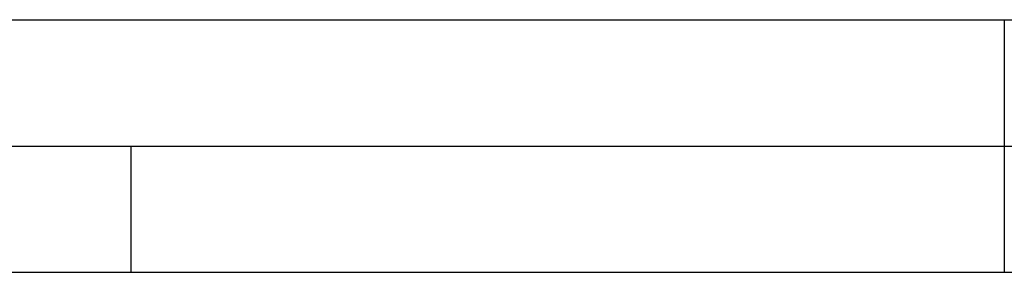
# Paper-space layout '61767N-2-A-2_1_1' of a CAD drawing. Header units: millimetres. Extents: x 0 to 594, y 1 to 420.
# Tile 216 of 222: x 370 to 409, y 410 to 420. Entities that reach past the tile are written whole.
import ezdxf

# ---------------------------------------------------------------- set-up
doc = ezdxf.new("R2010")
doc.units = ezdxf.units.MM
doc.header["$LTSCALE"] = 32.67
doc.layers.add('61767N-2-A-2_DXF_FORMAT', color=7, linetype='CONTINUOUS')

psp = doc.layouts.new('61767N-2-A-2_1_1')

# ---------------------------------------------------------------- linework, layer by layer
at = {"layer": '61767N-2-A-2_DXF_FORMAT', "color": 2, "linetype": 'Continuous'}
for p, q in [((0, 420), (594, 420)), ((409, 420), (409, 410)), ((20, 415), (589, 415)), ((374.375, 410), (374.375, 415))]:
    psp.add_line(p, q, dxfattribs=at)
at = {"layer": '61767N-2-A-2_DXF_FORMAT', "color": 7, "linetype": 'Continuous'}
psp.add_line((25, 410), (584, 410), dxfattribs=at)

doc.saveas('drawing.dxf')
